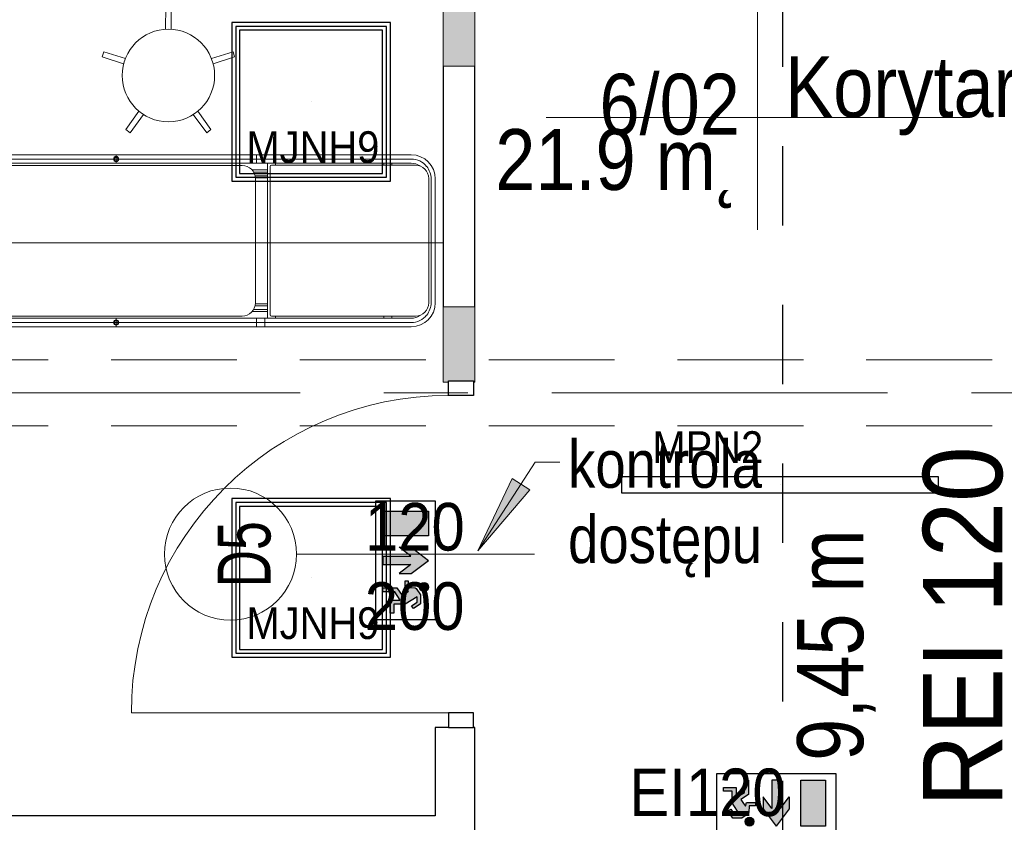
# Model space of a CAD drawing. Header units: centimetres. Extents: x -1631 to 21770, y -8842 to 3590.
# Tile 102 of 142: x 125 to 498, y 1686 to 1989. Entities that reach past the tile are written whole.
import ezdxf

# ---------------------------------------------------------------- set-up
doc = ezdxf.new("R2010")
doc.units = ezdxf.units.CM
for name, pattern in [('Dash', [60, 30, -30]), ('Oś', [222.25, 127, -31.75, 31.75, -31.75]), ('Ukryte', [71.438, 47.625, -23.813])]:
    doc.linetypes.add(name, pattern=pattern)
for name, color, linetype, lineweight in [('A-ANNO-NOTE', 131, 'Continuous', 9), ('A-AREA-IDEN', 2, 'Continuous', 13), ('A-DETL', 90, 'Continuous', 9), ('A-DETL-GENF', 92, 'Continuous', 9), ('A-DETL-HDLN', 90, 'Ukryte', 9), ('A-DETL-MEDM', 33, 'Continuous', 13), ('A-DOOR', 31, 'Continuous', 13), ('A-WALL', 113, 'Continuous', 13), ('A-WALL-PATT', 111, 'Continuous', 13), ('G-ANNO-TEXT', 231, 'Continuous', 13), ('Q-SPCQ', 91, 'Continuous', 9), ('S-GRID', 1, 'Continuous', 13)]:
    doc.layers.add(name, color=color, linetype=linetype, lineweight=lineweight)
doc.layers.add('E_oprawy', color=12, linetype='Continuous')
doc.styles.add('Arial', font='arial.ttf', dxfattribs={"width": 0.9, "height": 18})
doc.styles.add('Arial Narrow_4', font='ARIALN.TTF', dxfattribs={"height": 25})
doc.styles.add('Arial Narrow_6', font='ARIALN.TTF', dxfattribs={"height": 18})
doc.styles.add('Arial_1', font='arial.ttf', dxfattribs={"width": 0.7, "height": 20})
doc.styles.add('Arial_11', font='arial.ttf', dxfattribs={"width": 0.85, "height": 23})
doc.styles.add('Arial_9', font='arial.ttf', dxfattribs={"width": 0.9, "height": 30})

# ---------------------------------------------------------------- blocks, each defined once
blk = doc.blocks.new('DRZWI 1S - automatyczna etykieta - Drzwi 120-2407013-6_piętro IV __13_80 m_ - stan projektowany')
at = {"layer": 'A-DETL-GENF'}
for p, q in [((-65.5, 7), (-60, 7)), ((-65.5, -2.5), (-65.5, 7)), ((-60, 7), (-60, -2.5)), ((60, 7), (65.5, 7)), ((60, -2.5), (60, 7)), ((65.5, 7), (65.5, -2.5)), ((-60, -2.5), (-65.5, -2.5)), ((65.5, -2.5), (60, -2.5))]:
    blk.add_line(p, q, dxfattribs=at)
at = {"layer": 'A-DETL-MEDM', "lineweight": 25}
for p, q in [((-65.5, -2.5), (-65.5, 7)), ((-65.5, 7), (-60, 7)), ((-60, 7), (-60, -2.5)), ((60, 7), (60, -2.5)), ((65.5, 7), (60, 7)), ((65.5, -2.5), (65.5, 7)), ((-60, -2.5), (-65.5, -2.5)), ((60, -2.5), (65.5, -2.5))]:
    blk.add_line(p, q, dxfattribs=at)
at = {"layer": 'A-DOOR'}
blk.add_line((60, -2.5), (60, -122.5), dxfattribs=at)
blk.add_arc((60, -2.5), 120, 180, 270, dxfattribs=at)
blk = doc.blocks.new('stół zabiegowy SZ-02 198x65 - stół zabiegowy SZ-02 198x65-826970-6_piętro IV __13_80 m_ - stan projektowany')
at = {"layer": 'Q-SPCQ'}
for p, q in [((74.99, 33.26), (-102.21, 33.26)), ((74.99, 31.66), (-102.21, 31.66)), ((-102.21, 30.06), (74.99, 30.06)), ((-36.68, 33.06), (-36.68, 30.26)), ((16.4, 33.26), (16.4, 30.06)), ((19.59, 33.26), (19.59, 30.06)), ((20.59, -28.54), (20.59, 30.06)), ((23.59, 30.06), (23.59, 29.35)), ((64.59, 30.06), (64.59, 29.35)), ((67.59, 29.35), (67.59, 30.06)), ((-107, -27.24), (-107, 28.76)), ((11.01, 29.26), (-106.5, 29.26)), ((20.59, 27.56), (14.77, 27.56)), ((20.59, 26.76), (15.34, 26.76)), ((21.58, 28.85), (21.58, -27.24)), ((76.59, 29.35), (22.08, 29.35)), ((-111.31, 24.16), (-111.31, 14.62)), ((-109.71, 24.16), (-109.71, 0.76)), ((-108.11, 24.16), (-108.11, -22.64)), ((15.89, 25.36), (20.59, 25.36)), ((16, 24.56), (20.59, 24.56)), ((16.01, -22.74), (16.01, 24.26)), ((81.59, -22.74), (81.59, 24.35)), ((82.49, 24.16), (82.49, -22.64)), ((84.09, 24.16), (84.09, -22.64)), ((-112.56, -11.24), (-112.56, 12.76)), ((-111.46, 12.66), (-111.46, -11.14)), ((-110.56, 14.76), (-109.71, 14.76)), ((-110.46, 13.66), (-109.11, 13.66)), ((-110.36, -10.84), (-110.36, 12.36)), ((-110.16, 12.56), (-109.71, 12.56)), ((-124.56, 0), (87.09, 0)), ((-109.71, 0.76), (-109.71, -22.64)), ((-108.11, 2.01), (-107, 2.01)), ((-108.11, -0.49), (-107, -0.49)), ((-110.16, -11.04), (-109.71, -11.04)), ((-111.31, -22.64), (-111.31, -13.09)), ((-110.56, -13.24), (-109.71, -13.24)), ((-110.46, -12.14), (-109.11, -12.14)), ((20.59, -26.04), (14.77, -26.04)), ((20.59, -25.24), (15.34, -25.24)), ((15.89, -23.84), (20.59, -23.84)), ((16, -23.04), (20.59, -23.04)), ((-106.5, -27.74), (11.01, -27.74)), ((-102.21, -28.54), (74.99, -28.54)), ((-36.68, -31.54), (-36.68, -28.74)), ((16.4, -31.74), (16.4, -28.54)), ((19.59, -31.74), (19.59, -28.54)), ((22.08, -27.74), (76.59, -27.74)), ((23.59, -28.54), (23.59, -27.82)), ((64.59, -28.54), (64.59, -27.82)), ((67.59, -27.82), (67.59, -28.54)), ((74.99, -30.14), (-102.21, -30.14)), ((74.99, -31.74), (-102.21, -31.74))]:
    blk.add_line(p, q, dxfattribs=at)
for centre, radius in [((-36.68, 31.66), 0.999), ((-36.68, 31.66), 0.727), ((-36.68, -30.14), 0.999), ((-36.68, -30.14), 0.727)]:
    blk.add_circle(centre, radius, dxfattribs=at)
for centre, radius, start, end in [((-102.21, 24.16), 9.1, 90, 180), ((-102.21, 24.16), 7.5, 90, 180), ((-102.21, 24.16), 5.9, 90, 120.1847), ((74.99, 24.16), 9.1, 0, 90), ((74.99, 24.16), 7.5, 38.9891, 90), ((74.99, 24.16), 5.9, 55.7775, 90), ((-102.21, 24.16), 5.9, 144.3302, 180), ((-106.5, 28.76), 0.5, 90, 180), ((11.01, 24.26), 5, 360, 90), ((22.08, 28.85), 0.5, 90, 180), ((76.59, 24.35), 5, 360, 90), ((74.99, 24.16), 7.5, 0, 38.7517), ((-110.56, 12.76), 2, 90, 180), ((-110.46, 12.66), 1, 90, 180), ((-110.16, 12.36), 0.2, 90, 180), ((-109.95, 13.66), 1.13, 282.5834, 77.4166), ((-110.56, -11.24), 2, 174.2608, 270), ((-110.46, -11.14), 1, 180, 270), ((-109.95, -12.14), 1.13, 282.5834, 77.4166), ((-102.21, -22.64), 9.1, 180, 270), ((-102.21, -22.64), 7.5, 180, 270), ((-102.21, -22.64), 5.9, 180, 215.6698), ((11.01, -22.74), 5, 270, 0), ((74.99, -22.64), 9.1, 270, 0), ((76.59, -22.74), 5, 270, 360), ((74.99, -22.64), 7.5, 321.2483, 0), ((-106.5, -27.24), 0.5, 180, 270), ((-102.21, -22.64), 5.9, 239.8153, 270), ((22.08, -27.24), 0.5, 180, 270), ((74.99, -22.64), 7.5, 270, 321.0109), ((74.99, -22.64), 5.9, 270, 304.2225)]:
    blk.add_arc(centre, radius, start, end, dxfattribs=at)
blk = doc.blocks.new('stołek obrotowy WG-03 śr_32cm - stołek obrotowy WG-03 śr_32cm-850736-6_piętro IV __13_80 m_ - stan projektowany')
at = {"layer": 'Q-SPCQ'}
for p, q in [((-1, 26.05), (-1.11, 17.46)), ((1, 26.05), (-1, 26.05)), ((1.11, 17.46), (1, 26.05)), ((-24.46, 9), (-25.08, 7.1)), ((-16.27, 6.45), (-24.46, 9)), ((24.46, 9), (16.27, 6.45)), ((25.08, 7.1), (24.46, 9)), ((-25.08, 7.1), (-16.95, 4.34)), ((16.95, 4.34), (25.08, 7.1)), ((-11.16, -13.48), (-16.12, -20.48)), ((-14.5, -21.66), (-9.37, -14.78)), ((9.37, -14.78), (14.5, -21.66)), ((16.12, -20.48), (11.16, -13.48)), ((-16.12, -20.48), (-14.5, -21.66)), ((14.5, -21.66), (16.12, -20.48))]:
    blk.add_line(p, q, dxfattribs=at)
blk.add_circle((0, 0), 17.5, dxfattribs=at)
blk = doc.blocks.new('METKA_POMIESZCZENIA2 - Rozbudowana krótka - bez ramki-2403173-6_piętro IV __13_80 m_ - stan projektowany')
at = {"layer": 'A-AREA-IDEN'}
for p, q in [((0, 0.425), (0, 0)), ((0.0976, 0), (-0.8, 0)), ((-0.8, 0), (0.8, 0)), ((0, 0), (0, -0.425))]:
    blk.add_line(p, q, dxfattribs=at)
blk = doc.blocks.new('MJNH9')
at = {"layer": 'E_oprawy', "linetype": 'ByBlock'}
for points in [[(-30, 30), (-30, -30), (30, -30), (30, 30)], [(-28.5, 28.5), (-28.5, -28.5), (28.5, -28.5), (28.5, 28.5)], [(-27.08, 27.07), (-27.08, -27.08), (27.07, -27.08), (27.07, 27.07)]]:
    blk.add_lwpolyline(points, close=True, dxfattribs=at)
blk.add_circle((0, 0), 0.01, dxfattribs=at)
at = {"layer": 'E_oprawy', "color": 4, "style": 'Arial', "width": 0.9}
blk.add_text('MJNH9', height=12, dxfattribs=at).set_placement((-24.45, -23.1))
blk = doc.blocks.new('MPN2')
at = {"layer": 'E_oprawy', "linetype": 'ByBlock'}
blk.add_lwpolyline([(-60, 3), (-60, -3), (60, -3), (60, 3)], close=True, dxfattribs=at)
at = {"layer": 'E_oprawy'}
blk.add_circle((0, 0), 0.00001, dxfattribs=at)
at = {"layer": 'E_oprawy', "color": 4, "style": 'Arial', "width": 0.9}
blk.add_text('MPN2', height=12, dxfattribs=at).set_placement((-48.27, 8.29))
blk = doc.blocks.new('EW_W_GORE')
at = {"layer": 'E_oprawy'}
for points in [[(431.95, 125.13), (425.73, 125.13), (425.73, 113.58), (431.95, 113.58)], [(438.17, 125.13), (434.88, 120.79), (434.88, 117.78), (437.1, 120.71), (437.1, 113.58), (439.24, 113.58), (439.24, 120.71), (441.46, 117.78), (441.46, 120.79)], [(446.02, 124.01, 1), (443.78, 124.01, 1)], [(447.38, 122.28), (448.73, 122.28), (449.62, 120.89), (450.3, 121.32), (450.01, 121.78), (449.13, 123.14), (446.83, 123.14), (445.25, 122.06), (445.1, 121.75), (444.98, 120), (443.37, 120), (443.37, 119.23), (445.7, 119.23), (445.95, 120.1), (446.4, 119.43), (447.05, 118.48), (445.13, 117.18), (445.13, 113.58), (446.14, 113.58), (446.14, 116.64), (448.23, 117.98), (448.23, 115.45), (451.45, 115.46), (451.45, 116.38), (449.24, 116.38), (449.24, 119.27)]]:
    blk.add_hatch(color=3, dxfattribs=at).paths.add_polyline_path(points)
at = {"layer": 'E_oprawy', "color": 3}
for p, q in [((425.73, 125.13), (431.95, 125.13)), ((425.73, 113.58), (425.73, 125.13)), ((431.95, 125.13), (431.95, 113.58)), ((434.88, 120.79), (438.17, 125.13)), ((441.46, 120.79), (438.17, 125.13)), ((444.98, 120), (445.1, 121.75)), ((445.1, 121.75), (445.25, 122.06)), ((445.25, 122.06), (446.83, 123.14)), ((446.83, 123.14), (449.13, 123.14)), ((448.73, 122.28), (447.38, 122.28)), ((447.38, 122.28), (449.24, 119.27)), ((449.62, 120.89), (448.73, 122.28)), ((449.13, 123.14), (450.01, 121.78)), ((450.01, 121.78), (450.3, 121.32)), ((434.88, 117.78), (434.88, 120.79)), ((437.1, 120.71), (434.88, 117.78)), ((437.1, 113.58), (437.1, 120.71)), ((439.24, 113.58), (439.24, 120.71)), ((439.24, 120.71), (441.46, 117.78)), ((441.46, 117.78), (441.46, 120.79)), ((443.37, 119.23), (443.37, 120)), ((443.37, 120), (444.98, 120)), ((445.7, 119.23), (443.37, 119.23)), ((445.95, 120.1), (445.7, 119.23)), ((446.4, 119.43), (445.95, 120.1)), ((447.05, 118.48), (446.4, 119.43)), ((449.24, 119.27), (449.24, 116.38)), ((450.3, 121.32), (449.62, 120.89)), ((445.13, 117.18), (447.05, 118.48)), ((445.13, 113.58), (445.13, 117.18)), ((448.23, 117.98), (446.14, 116.64)), ((448.23, 115.45), (448.23, 117.98)), ((446.14, 116.64), (446.14, 113.58)), ((451.45, 115.46), (448.23, 115.45)), ((449.24, 116.38), (451.45, 116.38)), ((451.45, 116.38), (451.45, 115.46)), ((431.95, 113.58), (425.73, 113.58)), ((437.1, 113.58), (439.24, 113.58)), ((446.14, 113.58), (445.13, 113.58))]:
    blk.add_line(p, q, dxfattribs=at)
blk.add_lwpolyline([(423.17, 126.85), (453.17, 126.85), (453.17, 111.85), (423.17, 111.85)], close=True, dxfattribs=at)
blk.add_circle((444.9, 124.01), 1.12, dxfattribs=at)

msp = doc.modelspace()

# ---------------------------------------------------------------- hatches: boundary and pattern name
at = {"layer": 'A-WALL-PATT'}
h = msp.add_hatch(color=9, dxfattribs=at)
h.paths.add_polyline_path([(297.38, 1852.33), (297.38, 1880.83), (285.38, 1880.83), (285.38, 1852.33), (287.38, 1852.33), (287.38, 1852.83), (296.88, 1852.83), (296.88, 1852.33)], flags=0)
h.paths.add_polyline_path([(297.38, 1971.83), (297.38, 2310.83), (285.38, 2310.83), (285.38, 1971.83)], flags=0)
h.paths.add_polyline_path([(285.38, 2411.83), (297.38, 2411.83), (297.38, 2683.83), (285.38, 2683.83), (285.38, 2452.33)], flags=0)
h.paths.add_polyline_path([(285.38, 2814.83), (297.38, 2814.83), (297.38, 2824.33), (285.38, 2824.33), (285.38, 2818.87)], flags=0)
at = {"layer": 'G-ANNO-TEXT'}
msp.add_hatch(color=50, dxfattribs=at).paths.add_polyline_path([(298.47, 1788.64), (318.11, 1811.65), (311.49, 1815.95)], flags=0)

# ---------------------------------------------------------------- linework, layer by layer
at = {"layer": 'A-ANNO-NOTE', "lineweight": 13}
msp.add_line((319.88, 1787.33), (229.88, 1787.33), dxfattribs=at)
msp.add_line((319.88, 1787.33), (229.88, 1787.33), dxfattribs=at)
msp.add_circle((204.88, 1787.33), 25, dxfattribs=at)
at = {"layer": 'A-DETL', "linetype": 'Dash', "lineweight": 25}
msp.add_open_spline([(413.88, 1671.63), (413.88, 2096.66), (413.88, 2119.33), (413.88, 2190.85), (413.88, 2616.83)], degree=3, knots=[0, 0, 0, 0, 5.678351, 11.366988, 11.366988, 11.366988, 11.366988], dxfattribs=at)
at = {"layer": 'A-DETL-HDLN'}
for p, q in [((-1197.62, 1860.83), (1172.38, 1860.83)), ((-1197.62, 1835.83), (1172.38, 1835.83))]:
    msp.add_line(p, q, dxfattribs=at)
at = {"layer": 'A-WALL', "lineweight": 9}
for p, q in [((297.38, 1971.83), (297.38, 2310.83)), ((285.38, 2237.33), (285.38, 1971.83)), ((285.38, 1880.83), (285.38, 1852.33)), ((297.38, 1852.33), (297.38, 1880.83)), ((285.38, 1852.33), (287.38, 1852.33)), ((296.88, 1852.33), (297.38, 1852.33))]:
    msp.add_line(p, q, dxfattribs=at)
at = {"layer": 'A-WALL'}
for p, q in [((285.38, 1971.83), (297.38, 1971.83)), ((297.38, 1880.83), (285.38, 1880.83))]:
    msp.add_line(p, q, dxfattribs=at)
at = {"layer": 'A-WALL', "color": 7, "lineweight": 25}
for p, q in [((285.38, 1971.83), (285.38, 1880.83)), ((297.38, 1880.83), (297.38, 1971.83)), ((287.38, 1721.83), (282.38, 1721.83)), ((282.38, 1721.83), (282.38, 1688.33)), ((297.38, 1721.83), (296.88, 1721.83)), ((297.38, 1680.33), (297.38, 1721.83)), ((282.38, 1688.33), (9.38, 1688.33))]:
    msp.add_line(p, q, dxfattribs=at)
at = {"layer": 'G-ANNO-TEXT', "color": 50}
for p, q in [((298.47, 1788.64), (320.19, 1822.11)), ((320.19, 1822.11), (329.45, 1822.11)), ((311.49, 1815.95), (298.47, 1788.64)), ((318.11, 1811.65), (311.49, 1815.95)), ((298.47, 1788.64), (318.11, 1811.65))]:
    msp.add_line(p, q, dxfattribs=at)
at = {"layer": 'S-GRID', "linetype": 'Oś'}
msp.add_line((1342.46, 1848.33), (-1368.76, 1848.33), dxfattribs=at)

# ---------------------------------------------------------------- block references
at = {"layer": 'A-AREA-IDEN', "xscale": 99.99999999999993, "yscale": 99.99999999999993, "zscale": 99.99999999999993}
msp.add_blockref('METKA_POMIESZCZENIA2 - Rozbudowana krótka - bez ramki-2403173-6_piętro IV __13_80 m_ - stan projektowany', (404.28, 1952.43), dxfattribs=at)
at = {"layer": 'A-DOOR', "rotation": 270.0000000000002}
msp.add_blockref('DRZWI 1S - automatyczna etykieta - Drzwi 120-2407013-6_piętro IV __13_80 m_ - stan projektowany', (289.88, 1787.33), dxfattribs=at)
at = {"layer": 'E_oprawy'}
for name, p in [('MJNH9', (235.39, 1958.33)), ('MPN2', (412.82, 1813.51)), ('MJNH9', (235.39, 1778.33))]:
    msp.add_blockref(name, p, dxfattribs=at)
at = {"layer": 'E_oprawy', "xscale": 1.5, "yscale": 1.5, "zscale": 1.5}
for p, rotation in [((92.1, 2442.23), 270), ((1068.62, 1872.22), 180)]:
    msp.add_blockref('EW_W_GORE', p, dxfattribs=dict(at, rotation=rotation))
at = {"layer": 'Q-SPCQ'}
for name, p in [('stołek obrotowy WG-03 śr_32cm - stołek obrotowy WG-03 śr_32cm-850736-6_piętro IV __13_80 m_ - stan projektowany', (181.38, 1968.33)), ('stół zabiegowy SZ-02 198x65 - stół zabiegowy SZ-02 198x65-826970-6_piętro IV __13_80 m_ - stan projektowany', (198.29, 1905.06))]:
    msp.add_blockref(name, p, dxfattribs=at)

# ---------------------------------------------------------------- texts
at = {"layer": 'A-ANNO-NOTE', "lineweight": 211, "char_height": 18, "width": 38.07, "attachment_point": 5, "line_spacing_factor": 0.936439, "style": 'Arial'}
for s, insert in [('\\pxqc,t6.35,12.7,19.05,25.4,31.75,38.1,44.45,50.8,57.15,63.5,69.85,76.2,82.55,88.9,95.25,101.6,107.95,114.3,120.65,127,133.35,139.7,146.05,152.4,158.75,165.1,171.45,177.8,184.15,190.5,196.85,203.2;{120}', (274.64, 1797.56)), ('\\pxqc,t6.35,12.7,19.05,25.4,31.75,38.1,44.45,50.8,57.15,63.5,69.85,76.2,82.55,88.9,95.25,101.6,107.95,114.3,120.65,127,133.35,139.7,146.05,152.4,158.75,165.1,171.45,177.8,184.15,190.5,196.85,203.2;{200}', (274.55, 1767.56))]:
    msp.add_mtext(s, dxfattribs=dict(at, insert=insert))
at = {"layer": 'A-ANNO-NOTE', "lineweight": 211, "insert": (210.17, 1787.26), "char_height": 20, "width": 25.97, "attachment_point": 5, "rotation": 90, "line_spacing_factor": 0.936439, "style": 'Arial_1'}
msp.add_mtext('\\pxqc,t4.445,8.89,13.335,17.78,22.225,26.67,31.115,35.56,40.005,44.45,48.895,53.34,57.785,62.23,66.675,71.12,75.565,80.01,84.455,88.9,93.345,97.79,102.235,106.68,111.125,115.57,120.015,124.46,128.905,133.35,137.795,142.24;{D5}', dxfattribs=at)
at = {"layer": 'A-AREA-IDEN', "char_height": 23, "line_spacing_factor": 0.936439, "style": 'Arial_11'}
for s, insert, width, attachment_point in [('\\pxqr,t3.69565,7.3913,11.08696,14.78261,18.47826,22.17391,25.86957,29.56522,33.26087,36.95652,40.65217,44.34783,48.04348,51.73913,55.43478,59.13043,62.82609,66.52174,70.21739,73.91304,77.6087,81.30435,85,88.69565,92.3913,96.08696,99.78261,103.47826,107.17391,110.86957,114.56522,118.26087;{6/02}', (397.63, 1945.65), 52.87, 9), ('\\pxt3.69565,7.3913,11.08696,14.78261,18.47826,22.17391,25.86957,29.56522,33.26087,36.95652,40.65217,44.34783,48.04348,51.73913,55.43478,59.13043,62.82609,66.52174,70.21739,73.91304,77.6087,81.30435,85,88.69565,92.3913,96.08696,99.78261,103.47826,107.17391,110.86957,114.56522,118.26087;{Korytarz}', (414.71, 1945.65), 100.64, 7), ('\\pt84.99995,169.9999,255.00008,340.00003,424.99998,509.99993,595.00011,680.00006,765.00001,849.99996,934.99991,1020.00009,1105.00004,1189.99999,1274.99994,1359.99989,1445.00007,1530.00002,1614.99997,1699.99992,1785.0001,1870.00005,1955,2039.99995,2124.9999,2210.00008,2295.00003,2379.99998,2464.99993,2550.00011,2635.00006,2720.00001;21.9 m˛', (397.63, 1948.04), 91.63, 3)]:
    msp.add_mtext(s, dxfattribs=dict(at, insert=insert, width=width, attachment_point=attachment_point))
at = {"layer": 'G-ANNO-TEXT', "color": 7, "insert": (405.99, 1830.42), "char_height": 18, "width": 80.7, "attachment_point": 3, "line_spacing_factor": 0.949189, "style": 'Arial Narrow_6'}
msp.add_mtext('\\pt127.00008,253.99998,381.00006,507.99996,635.00004,761.99994,889.00002,1015.99992,1143,1270.00008,1396.99998,1524.00006,1650.99996,1778.00004,1904.99994,2032.00002,2158.99992,2286,2413.00008,2539.99998,2667.00006,2793.99996,2921.00004,3047.99994,3175.00002,3301.99992,3429,3556.00008,3682.99998,3810.00006,3936.99996,4064.00004;kontrola dostępu', dxfattribs=at)
at = {"layer": 'G-ANNO-TEXT', "color": 1, "insert": (466.88, 1691.81), "char_height": 30, "width": 140.7132, "attachment_point": 1, "rotation": 90, "line_spacing_factor": 0.936439, "style": 'Arial_9'}
msp.add_mtext('\\pxt3.81,7.62,11.43,15.24,19.05,22.86,26.67,30.48,34.29,38.1,41.91,45.72,49.53,53.34,57.15,60.96,64.77,68.58,72.39,76.2,80.01,83.82,87.63,91.44,95.25,99.06,102.87,106.68,110.49,114.3,118.11,121.92;{REI 120}', dxfattribs=at)
at = {"layer": 'G-ANNO-TEXT', "color": 11, "insert": (419.29, 1709.16), "char_height": 25, "width": 88.88, "attachment_point": 1, "rotation": 90, "line_spacing_factor": 0.949189, "style": 'Arial Narrow_4'}
msp.add_mtext('\\pxt5.08,10.16,15.24,20.32,25.4,30.48,35.56,40.64,45.72,50.8,55.88,60.96,66.04,71.12,76.2,81.28,86.36,91.44,96.52,101.6,106.68,111.76,116.84,121.92,127,132.08,137.16,142.24,147.32,152.4,157.48,162.56;{9,45 m}', dxfattribs=at)
at = {"layer": 'G-ANNO-TEXT', "color": 1, "insert": (414.92, 1706.26), "char_height": 18, "width": 58.3578, "attachment_point": 3, "line_spacing_factor": 0.936439, "style": 'Arial'}
msp.add_mtext('\\pxqr,t6.35,12.7,19.05,25.4,31.75,38.1,44.45,50.8,57.15,63.5,69.85,76.2,82.55,88.9,95.25,101.6,107.95,114.3,120.65,127,133.35,139.7,146.05,152.4,158.75,165.1,171.45,177.8,184.15,190.5,196.85,203.2;{EI120}', dxfattribs=at)

doc.saveas('drawing.dxf')
